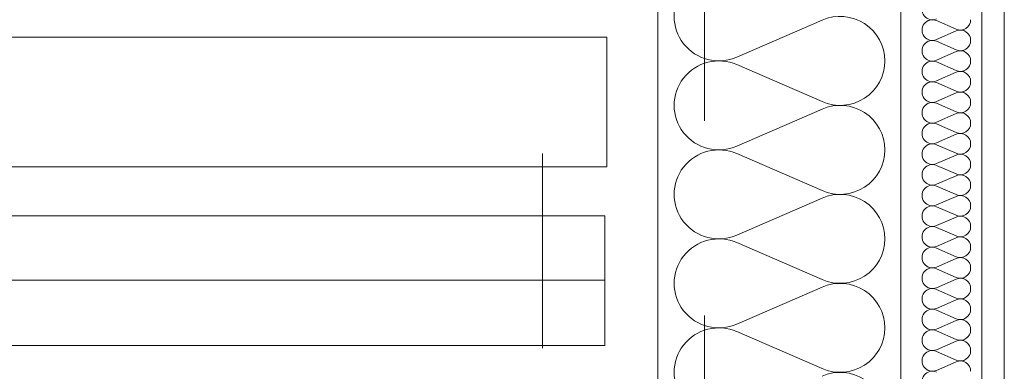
# Model space of a CAD drawing. Header units: millimetres. Extents: x 204754 to 495640, y -178579 to -98814.
# Tile 47 of 179: x 220540 to 221147, y -124534 to -124317. Entities that reach past the tile are written whole.
import ezdxf

# ---------------------------------------------------------------- set-up
doc = ezdxf.new("R2010")
doc.units = ezdxf.units.MM
doc.header["$MEASUREMENT"] = 0
doc.linetypes.add('Przerywana', pattern=[240, 120, -120])
doc.layers.get('0').update_dxf_attribs({"color": 252, "lineweight": 5})
for name, color, linetype, lineweight in [('Nowe_320-W Umeblowanie_Nr_pióra__103', 252, 'Continuous', 5), ('Nowe_320-W Umeblowanie_Nr_pióra__181', 252, 'Continuous', 5), ('Nowe_820-G Rysunki Obrazki_Nr_pióra__1', 252, 'Continuous', 5), ('Nowe_820-G Rysunki Obrazki_Nr_pióra__161', 252, 'Continuous', 5), ('Nowe_820-G Rysunki Obrazki_Nr_pióra__27', 252, 'Continuous', 5), ('Nowe_Nowe_220(1)-A Ściany zewnętrzne_Nr_pióra__103', 252, 'Continuous', 5), ('Nowe_Nowe_220(1)-A Ściany zewnętrzne_Nr_pióra__57', 252, 'Continuous', 5)]:
    doc.layers.add(name, color=color, linetype=linetype, lineweight=lineweight)

# ---------------------------------------------------------------- blocks, each defined once
blk = doc.blocks.new('podkład 20251118')
at = {"layer": 'Nowe_320-W Umeblowanie_Nr_pióra__103', "color": 252, "linetype": 'Continuous', "lineweight": 5}
for p, q in [((221035, -124317.42), (220982.47, -124340.24)), ((220982.47, -124344.84), (221035, -124367.66)), ((221035, -124372.27), (220982.47, -124395.09)), ((220982.47, -124399.7), (221035, -124422.51)), ((221035, -124427.12), (220982.47, -124449.94)), ((220982.47, -124454.55), (221035, -124477.37)), ((221035, -124481.97), (220982.47, -124504.79)), ((220982.47, -124509.4), (221035, -124532.22))]:
    blk.add_line(p, q, dxfattribs=at)
at = {"layer": 'Nowe_320-W Umeblowanie_Nr_pióra__103', "color": 252, "linetype": 'Continuous', "lineweight": 5, "extrusion": (0, 0, -1)}
for centre, major_axis, start_param, end_param in [((220971.38, -124315.11), (-27.65, 0), 4.299595, 8.266775), ((221046.09, -124342.54), (-27.65, 0), 1.158003, 3.141593), ((220971.38, -124369.97), (-27.65, 0), 4.299595, 8.266775), ((221046.09, -124342.54), (27.65, 0), 0, 1.98359), ((221046.09, -124397.39), (27.65, 0), 4.299596, 6.283185), ((220971.38, -124424.82), (27.65, 0), 1.158002, 5.125182), ((221046.09, -124397.39), (27.65, 0), 0, 1.98359), ((221046.09, -124452.24), (-27.65, 0), 1.158003, 3.141593), ((220971.38, -124479.67), (-27.65, 0), 4.299595, 8.266775), ((221046.09, -124452.24), (27.65, 0), 0, 1.98359), ((221046.09, -124507.1), (-27.65, 0), 1.158003, 3.141593), ((220971.38, -124534.52), (-27.65, 0), 4.299595, 8.266775), ((221046.09, -124507.1), (27.65, 0), 0, 1.98359), ((221046.09, -124561.95), (27.65, 0), 4.299596, 6.283185)]:
    blk.add_ellipse(centre, major_axis=major_axis, ratio=0.991967, start_param=start_param, end_param=end_param, dxfattribs=at)
at = {"layer": 'Nowe_320-W Umeblowanie_Nr_pióra__181', "color": 252, "linetype": 'Continuous', "lineweight": 5}
for p, q in [((221105.67, -124317.69), (221117.8, -124322.99)), ((221105.67, -124317.69), (221117.8, -124322.99)), ((221105.67, -124317.69), (221117.8, -124322.99)), ((221117.8, -124324.06), (221105.67, -124329.36)), ((221117.8, -124324.06), (221105.67, -124329.36)), ((221117.8, -124324.06), (221105.67, -124329.36)), ((221105.67, -124330.43), (221117.8, -124335.74)), ((221105.67, -124330.43), (221117.8, -124335.74)), ((221105.67, -124330.43), (221117.8, -124335.74)), ((221117.8, -124336.81), (221105.67, -124342.11)), ((221117.8, -124336.81), (221105.67, -124342.11)), ((221117.8, -124336.81), (221105.67, -124342.11)), ((221105.67, -124343.18), (221117.8, -124348.49)), ((221105.67, -124343.18), (221117.8, -124348.49)), ((221105.67, -124343.18), (221117.8, -124348.49)), ((221117.8, -124349.56), (221105.67, -124354.86)), ((221117.8, -124349.56), (221105.67, -124354.86)), ((221117.8, -124349.56), (221105.67, -124354.86)), ((221105.67, -124355.93), (221117.8, -124361.23)), ((221105.67, -124355.93), (221117.8, -124361.23)), ((221105.67, -124355.93), (221117.8, -124361.23)), ((221117.8, -124362.3), (221105.67, -124367.61)), ((221117.8, -124362.3), (221105.67, -124367.61)), ((221117.8, -124362.3), (221105.67, -124367.61)), ((221105.67, -124368.68), (221117.8, -124373.98)), ((221105.67, -124368.68), (221117.8, -124373.98)), ((221105.67, -124368.68), (221117.8, -124373.98)), ((221117.8, -124375.05), (221105.67, -124380.36)), ((221117.8, -124375.05), (221105.67, -124380.36)), ((221117.8, -124375.05), (221105.67, -124380.36)), ((221105.67, -124381.43), (221117.8, -124386.73)), ((221105.67, -124381.43), (221117.8, -124386.73)), ((221105.67, -124381.43), (221117.8, -124386.73)), ((221117.8, -124387.8), (221105.67, -124393.1)), ((221117.8, -124387.8), (221105.67, -124393.1)), ((221117.8, -124387.8), (221105.67, -124393.1)), ((221105.67, -124394.18), (221117.8, -124399.48)), ((221105.67, -124394.18), (221117.8, -124399.48)), ((221105.67, -124394.18), (221117.8, -124399.48)), ((221117.8, -124400.55), (221105.67, -124405.85)), ((221117.8, -124400.55), (221105.67, -124405.85)), ((221117.8, -124400.55), (221105.67, -124405.85)), ((221105.67, -124406.92), (221117.8, -124412.23)), ((221105.67, -124406.92), (221117.8, -124412.23)), ((221105.67, -124406.92), (221117.8, -124412.23)), ((221117.8, -124413.3), (221105.67, -124418.6)), ((221117.8, -124413.3), (221105.67, -124418.6)), ((221117.8, -124413.3), (221105.67, -124418.6)), ((221105.67, -124419.67), (221117.8, -124424.98)), ((221105.67, -124419.67), (221117.8, -124424.98)), ((221105.67, -124419.67), (221117.8, -124424.98)), ((221117.8, -124426.05), (221105.67, -124431.35)), ((221117.8, -124426.05), (221105.67, -124431.35)), ((221117.8, -124426.05), (221105.67, -124431.35)), ((221105.67, -124432.42), (221117.8, -124437.72)), ((221105.67, -124432.42), (221117.8, -124437.72)), ((221105.67, -124432.42), (221117.8, -124437.72)), ((221117.8, -124438.79), (221105.67, -124444.1)), ((221117.8, -124438.79), (221105.67, -124444.1)), ((221117.8, -124438.79), (221105.67, -124444.1)), ((221105.67, -124445.17), (221117.8, -124450.47)), ((221105.67, -124445.17), (221117.8, -124450.47)), ((221105.67, -124445.17), (221117.8, -124450.47)), ((221117.8, -124451.54), (221105.67, -124456.85)), ((221117.8, -124451.54), (221105.67, -124456.85)), ((221117.8, -124451.54), (221105.67, -124456.85)), ((221105.67, -124457.92), (221117.8, -124463.22)), ((221105.67, -124457.92), (221117.8, -124463.22)), ((221105.67, -124457.92), (221117.8, -124463.22)), ((221117.8, -124464.29), (221105.67, -124469.59)), ((221117.8, -124464.29), (221105.67, -124469.59)), ((221117.8, -124464.29), (221105.67, -124469.59)), ((221105.67, -124470.67), (221117.8, -124475.97)), ((221105.67, -124470.67), (221117.8, -124475.97)), ((221105.67, -124470.67), (221117.8, -124475.97)), ((221117.8, -124477.04), (221105.67, -124482.34)), ((221117.8, -124477.04), (221105.67, -124482.34)), ((221117.8, -124477.04), (221105.67, -124482.34)), ((221105.67, -124483.41), (221117.8, -124488.72)), ((221105.67, -124483.41), (221117.8, -124488.72)), ((221105.67, -124483.41), (221117.8, -124488.72)), ((221117.8, -124489.79), (221105.67, -124495.09)), ((221117.8, -124489.79), (221105.67, -124495.09)), ((221117.8, -124489.79), (221105.67, -124495.09)), ((221105.67, -124496.16), (221117.8, -124501.46)), ((221105.67, -124496.16), (221117.8, -124501.46)), ((221105.67, -124496.16), (221117.8, -124501.46)), ((221117.8, -124502.54), (221105.67, -124507.84)), ((221117.8, -124502.54), (221105.67, -124507.84)), ((221117.8, -124502.54), (221105.67, -124507.84)), ((221105.67, -124508.91), (221117.8, -124514.21)), ((221105.67, -124508.91), (221117.8, -124514.21)), ((221105.67, -124508.91), (221117.8, -124514.21)), ((221117.8, -124515.28), (221105.67, -124520.59)), ((221117.8, -124515.28), (221105.67, -124520.59)), ((221117.8, -124515.28), (221105.67, -124520.59)), ((221105.67, -124521.66), (221117.8, -124526.96)), ((221105.67, -124521.66), (221117.8, -124526.96)), ((221105.67, -124521.66), (221117.8, -124526.96)), ((221117.8, -124528.03), (221105.67, -124533.34)), ((221117.8, -124528.03), (221105.67, -124533.34)), ((221117.8, -124528.03), (221105.67, -124533.34))]:
    blk.add_line(p, q, dxfattribs=at)
at = {"layer": 'Nowe_320-W Umeblowanie_Nr_pióra__181', "color": 252, "linetype": 'Continuous', "lineweight": 5, "extrusion": (0, 0, -1)}
for centre, major_axis, start_param, end_param in [((221103.12, -124310.78), (-6.38, 0), 4.299595, 8.266775), ((221103.12, -124310.78), (-6.38, 0), 4.299595, 8.266775), ((221103.12, -124310.78), (-6.38, 0), 4.299595, 8.266775), ((221103.12, -124323.52), (-6.38, 0), 4.299595, 8.266775), ((221103.12, -124323.52), (-6.38, 0), 4.299595, 8.266775), ((221103.12, -124323.52), (-6.38, 0), 4.299595, 8.266775), ((221120.35, -124317.15), (-6.38, 0), 3.141593, 5.125182), ((221120.35, -124317.15), (-6.38, 0), 3.141593, 5.125182), ((221120.35, -124317.15), (-6.38, 0), 3.141593, 5.125182), ((221120.35, -124329.9), (-6.38, 0), 1.158003, 3.141593), ((221120.35, -124329.9), (-6.38, 0), 1.158003, 3.141593), ((221120.35, -124329.9), (-6.38, 0), 1.158003, 3.141593), ((221103.12, -124336.27), (-6.38, 0), 4.299595, 8.266775), ((221103.12, -124336.27), (-6.38, 0), 4.299595, 8.266775), ((221103.12, -124336.27), (-6.38, 0), 4.299595, 8.266775), ((221120.35, -124329.9), (-6.38, 0), 3.141593, 5.125182), ((221120.35, -124329.9), (-6.38, 0), 3.141593, 5.125182), ((221120.35, -124329.9), (-6.38, 0), 3.141593, 5.125182), ((221120.35, -124342.65), (-6.38, 0), 1.158003, 3.141593), ((221120.35, -124342.65), (-6.38, 0), 1.158003, 3.141593), ((221120.35, -124342.65), (-6.38, 0), 1.158003, 3.141593), ((221103.12, -124349.02), (-6.38, 0), 4.299595, 8.266775), ((221103.12, -124349.02), (-6.38, 0), 4.299595, 8.266775), ((221103.12, -124349.02), (-6.38, 0), 4.299595, 8.266775), ((221120.35, -124342.65), (6.38, 0), 0, 1.98359), ((221120.35, -124342.65), (6.38, 0), 0, 1.98359), ((221120.35, -124342.65), (6.38, 0), 0, 1.98359), ((221120.35, -124355.4), (-6.38, 0), 1.158003, 3.141593), ((221120.35, -124355.4), (-6.38, 0), 1.158003, 3.141593), ((221120.35, -124355.4), (-6.38, 0), 1.158003, 3.141593), ((221103.12, -124361.77), (-6.38, 0), 4.299595, 8.266775), ((221103.12, -124361.77), (-6.38, 0), 4.299595, 8.266775), ((221103.12, -124361.77), (-6.38, 0), 4.299595, 8.266775), ((221120.35, -124355.4), (-6.38, 0), 3.141593, 5.125182), ((221120.35, -124355.4), (-6.38, 0), 3.141593, 5.125182), ((221120.35, -124355.4), (-6.38, 0), 3.141593, 5.125182), ((221120.35, -124368.14), (-6.38, 0), 1.158003, 3.141593), ((221120.35, -124368.14), (-6.38, 0), 1.158003, 3.141593), ((221120.35, -124368.14), (-6.38, 0), 1.158003, 3.141593), ((221103.12, -124374.52), (-6.38, 0), 4.299595, 8.266775), ((221103.12, -124374.52), (-6.38, 0), 4.299595, 8.266775), ((221103.12, -124374.52), (-6.38, 0), 4.299595, 8.266775), ((221120.35, -124368.14), (-6.38, 0), 3.141593, 5.125182), ((221120.35, -124368.14), (-6.38, 0), 3.141593, 5.125182), ((221120.35, -124368.14), (-6.38, 0), 3.141593, 5.125182), ((221120.35, -124380.89), (-6.38, 0), 1.158003, 3.141593), ((221120.35, -124380.89), (-6.38, 0), 1.158003, 3.141593), ((221120.35, -124380.89), (-6.38, 0), 1.158003, 3.141593), ((221103.12, -124387.27), (-6.38, 0), 4.299595, 8.266775), ((221103.12, -124387.27), (-6.38, 0), 4.299595, 8.266775), ((221103.12, -124387.27), (-6.38, 0), 4.299595, 8.266775), ((221120.35, -124380.89), (6.38, 0), 0, 1.98359), ((221120.35, -124380.89), (6.38, 0), 0, 1.98359), ((221120.35, -124380.89), (6.38, 0), 0, 1.98359), ((221120.35, -124393.64), (-6.38, 0), 1.158003, 3.141593), ((221120.35, -124393.64), (-6.38, 0), 1.158003, 3.141593), ((221120.35, -124393.64), (-6.38, 0), 1.158003, 3.141593), ((221103.12, -124400.01), (-6.38, 0), 4.299595, 8.266775), ((221103.12, -124400.01), (-6.38, 0), 4.299595, 8.266775), ((221103.12, -124400.01), (-6.38, 0), 4.299595, 8.266775), ((221120.35, -124393.64), (-6.38, 0), 3.141593, 5.125182), ((221120.35, -124393.64), (-6.38, 0), 3.141593, 5.125182), ((221120.35, -124393.64), (-6.38, 0), 3.141593, 5.125182), ((221120.35, -124406.39), (-6.38, 0), 1.158003, 3.141593), ((221120.35, -124406.39), (-6.38, 0), 1.158003, 3.141593), ((221120.35, -124406.39), (-6.38, 0), 1.158003, 3.141593), ((221103.12, -124412.76), (-6.38, 0), 4.299595, 8.266775), ((221103.12, -124412.76), (-6.38, 0), 4.299595, 8.266775), ((221103.12, -124412.76), (-6.38, 0), 4.299595, 8.266775), ((221120.35, -124406.39), (-6.38, 0), 3.141593, 5.125182), ((221120.35, -124406.39), (-6.38, 0), 3.141593, 5.125182), ((221120.35, -124406.39), (-6.38, 0), 3.141593, 5.125182), ((221120.35, -124419.14), (-6.38, 0), 1.158003, 3.141593), ((221120.35, -124419.14), (-6.38, 0), 1.158003, 3.141593), ((221120.35, -124419.14), (-6.38, 0), 1.158003, 3.141593), ((221103.12, -124425.51), (-6.38, 0), 4.299595, 8.266775), ((221103.12, -124425.51), (-6.38, 0), 4.299595, 8.266775), ((221103.12, -124425.51), (-6.38, 0), 4.299595, 8.266775), ((221120.35, -124419.14), (6.38, 0), 0, 1.98359), ((221120.35, -124419.14), (6.38, 0), 0, 1.98359), ((221120.35, -124419.14), (6.38, 0), 0, 1.98359), ((221120.35, -124431.88), (-6.38, 0), 1.158003, 3.141593), ((221120.35, -124431.88), (-6.38, 0), 1.158003, 3.141593), ((221120.35, -124431.88), (-6.38, 0), 1.158003, 3.141593), ((221103.12, -124438.26), (-6.38, 0), 4.299595, 8.266775), ((221103.12, -124438.26), (-6.38, 0), 4.299595, 8.266775), ((221103.12, -124438.26), (-6.38, 0), 4.299595, 8.266775), ((221120.35, -124431.88), (6.38, 0), 0, 1.98359), ((221120.35, -124431.88), (6.38, 0), 0, 1.98359), ((221120.35, -124431.88), (6.38, 0), 0, 1.98359), ((221120.35, -124444.63), (-6.38, 0), 1.158003, 3.141593), ((221120.35, -124444.63), (-6.38, 0), 1.158003, 3.141593), ((221120.35, -124444.63), (-6.38, 0), 1.158003, 3.141593), ((221103.12, -124451.01), (-6.38, 0), 4.299595, 8.266775), ((221103.12, -124451.01), (-6.38, 0), 4.299595, 8.266775), ((221103.12, -124451.01), (-6.38, 0), 4.299595, 8.266775), ((221120.35, -124444.63), (-6.38, 0), 3.141593, 5.125182), ((221120.35, -124444.63), (-6.38, 0), 3.141593, 5.125182), ((221120.35, -124444.63), (-6.38, 0), 3.141593, 5.125182), ((221120.35, -124457.38), (-6.38, 0), 1.158003, 3.141593), ((221120.35, -124457.38), (-6.38, 0), 1.158003, 3.141593), ((221120.35, -124457.38), (-6.38, 0), 1.158003, 3.141593), ((221103.12, -124463.76), (-6.38, 0), 4.299595, 8.266775), ((221103.12, -124463.76), (-6.38, 0), 4.299595, 8.266775), ((221103.12, -124463.76), (-6.38, 0), 4.299595, 8.266775), ((221120.35, -124457.38), (6.38, 0), 0, 1.98359), ((221120.35, -124457.38), (6.38, 0), 0, 1.98359), ((221120.35, -124457.38), (6.38, 0), 0, 1.98359), ((221120.35, -124470.13), (-6.38, 0), 1.158003, 3.141593), ((221120.35, -124470.13), (-6.38, 0), 1.158003, 3.141593), ((221120.35, -124470.13), (-6.38, 0), 1.158003, 3.141593), ((221103.12, -124476.5), (-6.38, 0), 4.299595, 8.266775), ((221103.12, -124476.5), (-6.38, 0), 4.299595, 8.266775), ((221103.12, -124476.5), (-6.38, 0), 4.299595, 8.266775), ((221120.35, -124470.13), (6.38, 0), 0, 1.98359), ((221120.35, -124470.13), (6.38, 0), 0, 1.98359), ((221120.35, -124470.13), (6.38, 0), 0, 1.98359), ((221120.35, -124482.88), (-6.38, 0), 1.158003, 3.141593), ((221120.35, -124482.88), (-6.38, 0), 1.158003, 3.141593), ((221120.35, -124482.88), (-6.38, 0), 1.158003, 3.141593), ((221103.12, -124489.25), (-6.38, 0), 4.299595, 8.266775), ((221103.12, -124489.25), (-6.38, 0), 4.299595, 8.266775), ((221103.12, -124489.25), (-6.38, 0), 4.299595, 8.266775), ((221120.35, -124482.88), (-6.38, 0), 3.141593, 5.125182), ((221120.35, -124482.88), (-6.38, 0), 3.141593, 5.125182), ((221120.35, -124482.88), (-6.38, 0), 3.141593, 5.125182), ((221120.35, -124495.63), (-6.38, 0), 1.158003, 3.141593), ((221120.35, -124495.63), (-6.38, 0), 1.158003, 3.141593), ((221120.35, -124495.63), (-6.38, 0), 1.158003, 3.141593), ((221103.12, -124502), (-6.38, 0), 4.299595, 8.266775), ((221103.12, -124502), (-6.38, 0), 4.299595, 8.266775), ((221103.12, -124502), (-6.38, 0), 4.299595, 8.266775), ((221120.35, -124495.63), (-6.38, 0), 3.141593, 5.125182), ((221120.35, -124495.63), (-6.38, 0), 3.141593, 5.125182), ((221120.35, -124495.63), (-6.38, 0), 3.141593, 5.125182), ((221120.35, -124508.37), (-6.38, 0), 1.158003, 3.141593), ((221120.35, -124508.37), (-6.38, 0), 1.158003, 3.141593), ((221120.35, -124508.37), (-6.38, 0), 1.158003, 3.141593), ((221103.12, -124514.75), (-6.38, 0), 4.299595, 8.266775), ((221103.12, -124514.75), (-6.38, 0), 4.299595, 8.266775), ((221103.12, -124514.75), (-6.38, 0), 4.299595, 8.266775), ((221120.35, -124508.37), (6.38, 0), 0, 1.98359), ((221120.35, -124508.37), (6.38, 0), 0, 1.98359), ((221120.35, -124508.37), (6.38, 0), 0, 1.98359), ((221120.35, -124521.12), (-6.38, 0), 1.158003, 3.141593), ((221120.35, -124521.12), (-6.38, 0), 1.158003, 3.141593), ((221120.35, -124521.12), (-6.38, 0), 1.158003, 3.141593), ((221103.12, -124527.5), (-6.38, 0), 4.299595, 8.266775), ((221103.12, -124527.5), (-6.38, 0), 4.299595, 8.266775), ((221103.12, -124527.5), (-6.38, 0), 4.299595, 8.266775), ((221120.35, -124521.12), (-6.38, 0), 3.141593, 5.125182), ((221120.35, -124521.12), (-6.38, 0), 3.141593, 5.125182), ((221120.35, -124521.12), (-6.38, 0), 3.141593, 5.125182), ((221120.35, -124533.87), (-6.38, 0), 1.158003, 3.141593), ((221120.35, -124533.87), (-6.38, 0), 1.158003, 3.141593), ((221120.35, -124533.87), (-6.38, 0), 1.158003, 3.141593), ((221103.12, -124540.24), (6.38, 0), 1.158002, 5.125182), ((221103.12, -124540.24), (6.38, 0), 1.158002, 5.125182), ((221103.12, -124540.24), (6.38, 0), 1.158002, 5.125182)]:
    blk.add_ellipse(centre, major_axis=major_axis, ratio=0.999024, start_param=start_param, end_param=end_param, dxfattribs=at)
at = {"layer": 'Nowe_820-G Rysunki Obrazki_Nr_pióra__1', "color": 252, "linetype": 'Continuous', "lineweight": 5}
for p, q in [((221083.69, -126368.45), (221083.69, -124207.75)), ((220933.64, -124287.69), (220933.64, -126218.44))]:
    blk.add_line(p, q, dxfattribs=at)
at = {"layer": 'Nowe_820-G Rysunki Obrazki_Nr_pióra__161', "color": 252, "linetype": 'Continuous', "lineweight": 5}
for p, q in [((220902.31, -124327.98), (219373.18, -124327.98)), ((220902.31, -124407.92), (220902.31, -124327.98)), ((219373.18, -124407.92), (220902.31, -124407.92)), ((220901.03, -124437.98), (219468.47, -124437.98)), ((220901.03, -124517.92), (220901.03, -124437.98)), ((219468.47, -124477.63), (220901.03, -124477.63)), ((219468.47, -124517.92), (220901.03, -124517.92))]:
    blk.add_line(p, q, dxfattribs=at)
at = {"layer": 'Nowe_820-G Rysunki Obrazki_Nr_pióra__27', "color": 252, "linetype": 'Continuous', "lineweight": 5}
blk.add_line((221133.69, -123679.12), (221133.69, -126418.45), dxfattribs=at)
at = {"layer": 'Nowe_Nowe_220(1)-A Ściany zewnętrzne_Nr_pióra__103', "color": 252, "linetype": 'Przerywana', "lineweight": 5}
for p, q in [((220862.47, -126199.52), (220862.47, -123884.52)), ((220962.49, -126299.52), (220962.49, -124018.09))]:
    blk.add_line(p, q, dxfattribs=at)
at = {"layer": 'Nowe_Nowe_220(1)-A Ściany zewnętrzne_Nr_pióra__57', "color": 252, "linetype": 'Continuous', "lineweight": 5}
blk.add_line((221147.49, -124259.52), (221147.49, -126438.45), dxfattribs=at)

msp = doc.modelspace()

# ---------------------------------------------------------------- block references
msp.add_blockref('podkład 20251118', (0, 0))

doc.saveas('drawing.dxf')
